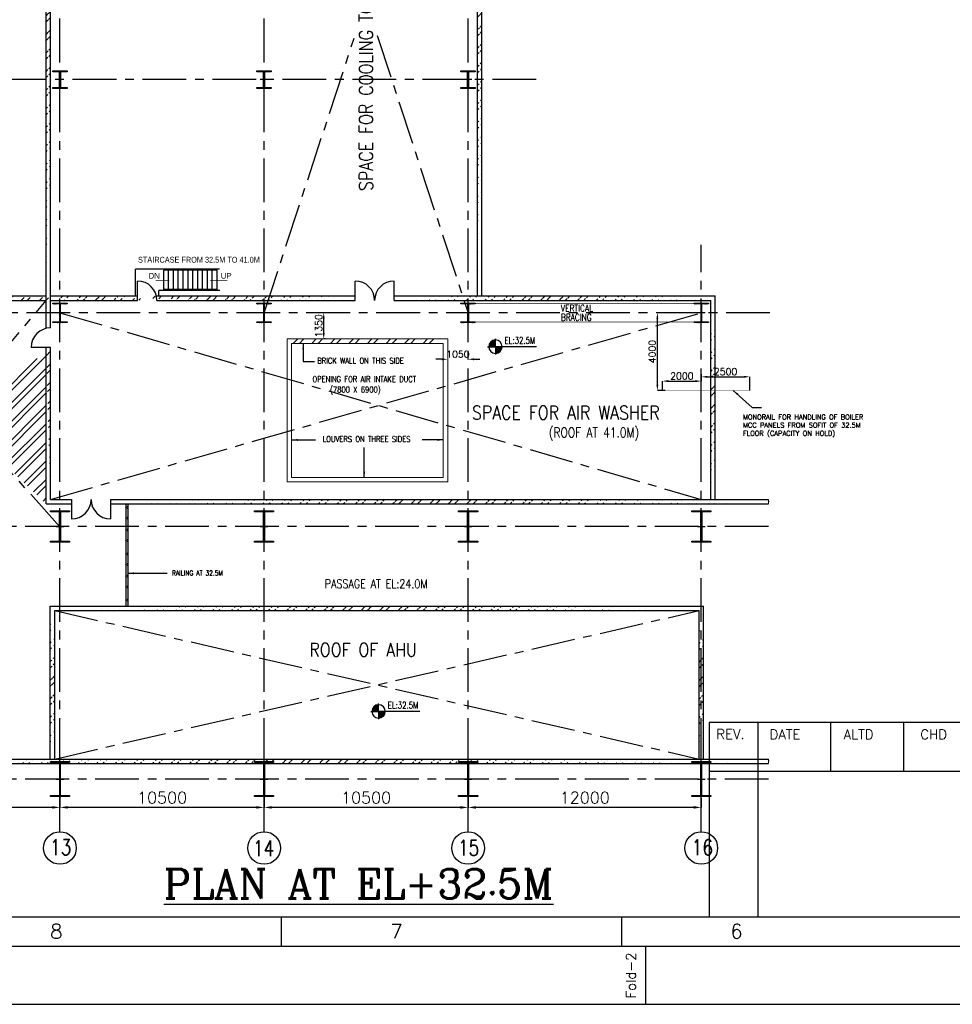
# Model space of a CAD drawing. Header units: inches. Extents: x 0 to 1544102, y -303681 to 23144100.
# Tile 47 of 49: x 160022 to 208012, y -287698 to -237015. Entities that reach past the tile are written whole.
import ezdxf
from ezdxf.enums import TextEntityAlignment as Align

# ---------------------------------------------------------------- set-up
doc = ezdxf.new("R2010")
doc.units = ezdxf.units.IN
doc.header["$LTSCALE"] = 1800
doc.header["$MEASUREMENT"] = 0
doc.linetypes.add('CENTER', pattern=[2, 1.25, -0.25, 0.25, -0.25])
doc.linetypes.add('HIDDEN', pattern=[0.375, 0.25, -0.125])
doc.layers.get('0').update_dxf_attribs({"color": 253, "lineweight": 9})
for name, color, linetype in [('1', 7, 'Continuous'), ('BRACING', 1, 'HIDDEN'), ('CEN', 2, 'CENTER'), ('COL', 1, 'Continuous'), ('DIM', 4, 'Continuous'), ('FORMAT', 9, 'Continuous'), ('GRID', 251, 'CENTER'), ('STAIR', 2, 'Continuous'), ('STEEL', 231, 'Continuous'), ('TEXT', 3, 'Continuous'), ('WALL', 6, 'Continuous')]:
    doc.layers.add(name, color=color, linetype=linetype)
doc.styles.add('HTX11', font='O8111901')
doc.styles.add('ROMANC', font='ROMANC.SHX')
doc.styles.add('ROMANS', font='romans.shx')
doc.styles.add('ROMANT', font='romant')
doc.styles.get("Standard").update_dxf_attribs({"font": 'arial.ttf'})
doc.linetypes.add('FENCELINE1', pattern='A,0.25,-0.1,[133,ltypeshp.shx,S=0.1,R=0,X=-0.1,Y=0],-0.1,1', length=1.45)
doc.dimstyles.new('K2', dxfattribs={"dimtxt": 600, "dimasz": 400, "dimexe": 200, "dimexo": 200, "dimgap": 200, "dimtad": 1, "dimdec": 0, "dimzin": 0, "dimdsep": 46, "dimtxsty": 'ROMANC', "dimcen": 0.09, "dimclrd": 256, "dimclrt": 4, "dimadec": 0, "dimazin": 0, "dimtfac": 1, "dimtdec": 0, "dimtofl": 0, "dimtmove": 1, "dimatfit": 3, "dimfxl": 0.18, "dimtolj": 1, "dimtzin": 0, "dimarcsym": 0})
doc.dimstyles.new('USER175', dxfattribs={"dimscale": 175, "dimtxt": 2, "dimasz": 1.75, "dimexe": 0, "dimexo": 0, "dimgap": 0.5, "dimtad": 1, "dimdec": 0, "dimzin": 0, "dimdsep": 46, "dimtxsty": 'ROMANS', "dimcen": 0, "dimclrd": 4, "dimclre": 4, "dimclrt": 4, "dimadec": 0, "dimazin": 0, "dimtfac": 0.09, "dimtdec": 0, "dimtix": 1, "dimtofl": 0, "dimtmove": 0, "dimatfit": 3, "dimfxl": 1, "dimtolj": 1, "dimtzin": 0, "dimarcsym": 0})
pattern_1 = [(45, (-320647.8, -240592.44), (-477.2971, 477.2971), []), (45, (-320329.6, -240592.44), (-477.2971, 477.2971), [])]
pattern_2 = [(45, (-320647.8, -241592.44), (-477.2971, 477.2971), []), (45, (-320329.6, -241592.44), (-477.2971, 477.2971), [])]

# ---------------------------------------------------------------- blocks, each defined once
blk = doc.blocks.new('SHEET_A0')
at = {"layer": 'FORMAT'}
for p, q in [((992, 58), (782, 58)), ((782, 58), (782, 18)), ((792, 58), (792, 18)), ((807, 58), (807, 48)), ((822, 58), (822, 48)), ((782, 48), (1177, 48)), ((24, 18), (1076, 18)), ((694, 12), (694, 18)), ((764, 12), (764, 18)), ((12, 12), (1177, 12)), ((769, 0), (769, 12))]:
    blk.add_line(p, q, dxfattribs=at)
blk.add_lwpolyline([(1189, 841), (0, 841), (0, 0), (1189, 0)], close=True, dxfattribs=at)
at = {"layer": 'FORMAT', "style": 'ROMANS'}
for s, height, p in [('REV.', 2, (783.47, 54.62)), ('DATE', 2, (794.43, 54.56)), ('ALTD', 2, (809.67, 54.56)), ('CHD', 2, (825.47, 54.56)), ('8', 3, (646.34, 13.53)), ('7', 3, (716.34, 13.53)), ('6', 3, (786.34, 13.53))]:
    blk.add_text(s, height=height, dxfattribs=at).set_placement(p)
blk.add_text('Fold-2', height=2, rotation=90, dxfattribs=at).set_placement((766.89, 1.23))
at = {"layer": 'FORMAT', "color": 3, "flags": 13}
for tag, height, rotation, style, p in [('DRGNO', 3.5, 180, 'ROMANT', (99.42, 824.44)), ('FILE_PATH', 2, 90, 'ROMANS', (18.35, 51.64))]:
    blk.add_attdef(tag, text='', height=height, rotation=rotation, dxfattribs=dict(at, style=style)).set_placement(p, align=Align.MIDDLE_LEFT)
for tag, height, style, p in [('DRN', 2, 'ROMANS', (1122.62, 62.51)), ('DESIGN', 2, 'ROMANS', (1122.62, 58.59)), ('CHD', 2, 'ROMANS', (1122.62, 54.43)), ('APPD', 2, 'ROMANS', (1122.62, 50.27)), ('SCALE', 2, 'ROMANS', (1088.44, 28.38)), ('DRGNO', 3.5, 'ROMANT', (1105.05, 23))]:
    blk.add_attdef(tag, text='', height=height, dxfattribs=dict(at, style=style)).set_placement(p, align=Align.MIDDLE_LEFT)
at = {"layer": 'FORMAT', "color": 3, "style": 'ROMANS', "width": 0.8, "flags": 13}
for p in [(1162.9, 62.51), (1162.9, 58.35), (1162.9, 54.19), (1162.9, 50.16)]:
    blk.add_attdef('DATE', text='', height=2, dxfattribs=at).set_placement(p, align=Align.MIDDLE_LEFT)
at = {"layer": 'FORMAT', "color": 3, "style": 'ROMANS', "flags": 13}
for tag, p in [('1', (1119.96, 13.98)), ('REV', (1156.97, 13.98))]:
    blk.add_attdef(tag, p, '', height=2, dxfattribs=at)
blk = doc.blocks.new('*D385')
at = {"layer": 'DIM', "color": 0, "lineweight": -2, "transparency": 16777216}
for p, q in [((183096, -275937), (183096, -277563)), ((195096, -277081), (195096, -277563))]:
    blk.add_line(p, q, dxfattribs=at)
at = {"layer": 'DIM', "lineweight": -2, "transparency": 16777216}
blk.add_line((194696, -277563), (183496, -277563), dxfattribs=at)
at = {"layer": 'DIM', "transparency": 16777216}
for points in [[(183496, -277496), (183496, -277629), (183096, -277563)], [(194696, -277496), (194696, -277629), (195096, -277563)]]:
    blk.add_solid(points, dxfattribs=at)
at = {"layer": 'DIM', "color": 4, "transparency": 16777216, "insert": (189096, -277063), "char_height": 600, "attachment_point": 5, "style": 'ROMANC'}
blk.add_mtext('\\A1;12000', dxfattribs=at)
blk = doc.blocks.new('*D386')
at = {"layer": 'DIM', "color": 0, "lineweight": -2, "transparency": 16777216}
for p, q in [((162096, -276971), (162096, -277563)), ((172596, -277081), (172596, -277563))]:
    blk.add_line(p, q, dxfattribs=at)
at = {"layer": 'DIM', "lineweight": -2, "transparency": 16777216}
blk.add_line((172196, -277563), (162496, -277563), dxfattribs=at)
at = {"layer": 'DIM', "transparency": 16777216}
for points in [[(162496, -277496), (162496, -277629), (162096, -277563)], [(172196, -277496), (172196, -277629), (172596, -277563)]]:
    blk.add_solid(points, dxfattribs=at)
at = {"layer": 'DIM', "color": 4, "transparency": 16777216, "insert": (167346, -277063), "char_height": 600, "attachment_point": 5, "style": 'ROMANC'}
blk.add_mtext('\\A1;10500', dxfattribs=at)
blk = doc.blocks.new('*D387')
at = {"layer": 'DIM', "color": 0, "lineweight": -2, "transparency": 16777216}
for p, q in [((172596, -275937), (172596, -277563)), ((183096, -277081), (183096, -277563))]:
    blk.add_line(p, q, dxfattribs=at)
at = {"layer": 'DIM', "lineweight": -2, "transparency": 16777216}
blk.add_line((182696, -277563), (172996, -277563), dxfattribs=at)
at = {"layer": 'DIM', "transparency": 16777216}
for points in [[(172996, -277496), (172996, -277629), (172596, -277563)], [(182696, -277496), (182696, -277629), (183096, -277563)]]:
    blk.add_solid(points, dxfattribs=at)
at = {"layer": 'DIM', "color": 4, "transparency": 16777216, "insert": (177846, -277063), "char_height": 600, "attachment_point": 5, "style": 'ROMANC'}
blk.add_mtext('\\A1;10500', dxfattribs=at)
blk = doc.blocks.new('C-ROW COLUMN')
at = {"layer": 'COL'}
h = blk.add_hatch(dxfattribs=at)
h.set_pattern_fill('ANSI31', color=256, scale=200, style=0)
h.set_pattern_definition([(45, (-1315.907, -6.545), (-17.6776695, 17.6776695), [])])
h.paths.add_polyline_path([(77950, 120865), (76960, 120865), (76960, 120820), (77950, 120820)])
h.paths.add_polyline_path([(77478, 120820), (77433, 120820), (77433, 119310), (77478, 119310)])
h.paths.add_polyline_path([(77950, 119310), (76960, 119310), (76960, 119265), (77950, 119265)])
at = {"layer": 'CEN'}
for p, q in [((77455, 119265), (77455, 120865)), ((77264, 120065), (77647, 120065))]:
    blk.add_line(p, q, dxfattribs=at)
at = {"layer": 'COL'}
for points in [[(76960, 120865), (77950, 120865), (77950, 120820), (76960, 120820)], [(77433, 120820), (77478, 120820), (77478, 119310), (77433, 119310)], [(76960, 119310), (77950, 119310), (77950, 119265), (76960, 119265)]]:
    blk.add_lwpolyline(points, close=True, dxfattribs=at)
blk = doc.blocks.new('B-ROW COLUMN')
at = {"layer": 'COL'}
h = blk.add_hatch(dxfattribs=at)
h.set_pattern_fill('ANSI31', color=256, scale=200, style=0)
h.set_pattern_definition([(45, (155648.048, 63141.767), (-17.67767, 17.67767), [])])
h.paths.add_polyline_path([(171095, 85178), (172085, 85178), (172085, 85128), (171095, 85128)])
h.paths.add_polyline_path([(171574, 86878), (171606, 86878), (171606, 85178), (171574, 85178)])
h.paths.add_polyline_path([(171095, 86928), (172085, 86928), (172085, 86878), (171095, 86878)])
blk.add_line((171590, 85128), (171590, 86928))
at = {"layer": 'CEN'}
for p, q in [((171590, 85128), (171590, 86928)), ((171399, 86028), (171782, 86028))]:
    blk.add_line(p, q, dxfattribs=at)
at = {"layer": 'COL'}
for points in [[(171095, 86928), (172085, 86928), (172085, 86878), (171095, 86878)], [(171574, 86878), (171606, 86878), (171606, 85178), (171574, 85178)], [(171095, 85178), (172085, 85178), (172085, 85128), (171095, 85128)]]:
    blk.add_lwpolyline(points, close=True, dxfattribs=at)
blk = doc.blocks.new('D-ROW COLUMN')
at = {"layer": 'COL'}
h = blk.add_hatch(dxfattribs=at)
h.set_pattern_fill('ANSI31', color=256, scale=200, angle=180, style=0)
h.set_pattern_definition([(225, (-560004.63, -115195.517), (17.6776695, -17.6776695), [])])
h.paths.add_polyline_path([(370, 500), (0, 500), (0, 460), (14, 460), (370, 460)])
h.paths.add_polyline_path([(0, 500), (-370, 500), (-370, 460), (0, 460)])
h.paths.add_polyline_path([(14, 460), (0, 460), (0, 0), (14, 0)])
h.paths.add_polyline_path([(0, 460), (-14, 460), (-14, 0), (0, 0)])
h.paths.add_polyline_path([(14, 0), (0, 0), (0, -460), (14, -460)])
h.paths.add_polyline_path([(0, 0), (-14, 0), (-14, -460), (0, -460)])
h.paths.add_polyline_path([(370, -460), (0, -460), (0, -500), (370, -500)])
h.paths.add_polyline_path([(0, -460), (-14, -460), (-370, -460), (-370, -500), (0, -500)])
at = {"layer": 'CEN'}
for p, q in [((192, 0), (-192, 0)), ((0, 500), (0, -500))]:
    blk.add_line(p, q, dxfattribs=at)
at = {"layer": 'COL'}
for points in [[(-370, 500), (370, 500), (370, 460), (-370, 460)], [(-14, 460), (14, 460), (14, -460), (-14, -460)], [(-370, -460), (370, -460), (370, -500), (-370, -500)]]:
    blk.add_lwpolyline(points, close=True, dxfattribs=at)
blk = doc.blocks.new('*X15')
at = {"color": 0}
for p, q in [((36132, 29350), (36330, 29350)), ((36154, 29375), (36330, 29375)), ((36183, 29400), (36330, 29400)), ((36226, 29425), (36330, 29425)), ((36080, 29200), (36330, 29200)), ((36081, 29225), (36330, 29225)), ((36085, 29250), (36330, 29250)), ((36092, 29275), (36330, 29275)), ((36102, 29300), (36330, 29300)), ((36115, 29325), (36330, 29325))]:
    blk.add_line(p, q, dxfattribs=at)
blk = doc.blocks.new('LL')
for p, q in [((-1136, 0), (-711, 0)), ((-711, 0), (-711, 423)), ((1493, 0), (-711, 0)), ((-711, 0), (-711, -418))]:
    blk.add_line(p, q)
for start, end in [(90, 180), (180, 270), (0, 90), (270, 0)]:
    blk.add_arc((-711, 0), 360, start, end)
at = {"xscale": 1.439999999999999, "yscale": 1.439999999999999, "zscale": 1.439999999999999}
blk.add_blockref('*X15', (-53026, -42044), dxfattribs=at)
at = {"xscale": 1.439999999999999, "yscale": 1.439999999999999, "zscale": 1.439999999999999, "rotation": 180}
blk.add_blockref('*X15', (51604, 42044), dxfattribs=at)
at = {"flags": 4}
blk.add_attdef('LEVEL', (-222, 154), '', height=432, dxfattribs=at)
blk = doc.blocks.new('*D405')
at = {"layer": 'DIM', "color": 0, "lineweight": -2, "transparency": 16777216}
for p, q in [((162096, -277081), (162096, -277563)), ((151596, -277261), (151596, -277563))]:
    blk.add_line(p, q, dxfattribs=at)
at = {"layer": 'DIM', "lineweight": -2, "transparency": 16777216}
blk.add_line((161696, -277563), (151996, -277563), dxfattribs=at)
at = {"layer": 'DIM', "transparency": 16777216}
for points in [[(151996, -277496), (151996, -277629), (151596, -277563)], [(161696, -277496), (161696, -277629), (162096, -277563)]]:
    blk.add_solid(points, dxfattribs=at)
at = {"layer": 'DIM', "color": 4, "transparency": 16777216, "insert": (156846, -277063), "char_height": 600, "attachment_point": 5, "style": 'ROMANC'}
blk.add_mtext('\\A1;10500', dxfattribs=at)
blk = doc.blocks.new('*D406')
at = {"color": 4, "lineweight": -2, "transparency": 16777216}
for p, q in [((192835, -255795), (192835, -252407)), ((193230, -256101), (192835, -256101))]:
    blk.add_line(p, q, dxfattribs=at)
at = {"color": 4, "transparency": 16777216}
for points in [[(192784, -252407), (192886, -252407), (192835, -252101)], [(192784, -255795), (192886, -255795), (192835, -256101)]]:
    blk.add_solid(points, dxfattribs=at)
at = {"color": 4, "transparency": 16777216, "insert": (192572, -254101), "char_height": 350, "attachment_point": 5, "rotation": 90, "style": 'ROMANS'}
blk.add_mtext('\\A1;4000', dxfattribs=at)
blk = doc.blocks.new('*D549')
at = {"color": 4, "lineweight": -2, "transparency": 16777216}
for p, q in [((195096, -255261), (195096, -255619)), ((193096, -256101), (193096, -255619)), ((193402, -255619), (194790, -255619))]:
    blk.add_line(p, q, dxfattribs=at)
at = {"color": 4, "transparency": 16777216}
for points in [[(193402, -255568), (193402, -255670), (193096, -255619)], [(194790, -255568), (194790, -255670), (195096, -255619)]]:
    blk.add_solid(points, dxfattribs=at)
at = {"color": 4, "transparency": 16777216, "insert": (194096, -255356), "char_height": 350, "attachment_point": 5, "style": 'ROMANS'}
blk.add_mtext('\\A1;2000', dxfattribs=at)
blk = doc.blocks.new('*D550')
at = {"color": 4, "lineweight": -2, "transparency": 16777216}
for p, q in [((195402, -255398), (197290, -255398)), ((197596, -256101), (197596, -255398))]:
    blk.add_line(p, q, dxfattribs=at)
at = {"color": 4, "transparency": 16777216}
for points in [[(195402, -255347), (195402, -255449), (195096, -255398)], [(197290, -255347), (197290, -255449), (197596, -255398)]]:
    blk.add_solid(points, dxfattribs=at)
at = {"color": 4, "transparency": 16777216, "insert": (196346, -255136), "char_height": 350, "attachment_point": 5, "style": 'ROMANS'}
blk.add_mtext('\\A1;2500', dxfattribs=at)
blk = doc.blocks.new('F-ROW COLUMN')
at = {"layer": 'COL'}
h = blk.add_hatch(dxfattribs=at)
h.set_pattern_fill('ANSI31', color=256, scale=200, angle=180, style=0)
h.set_pattern_definition([(225, (-557328.912, -127499.994), (17.6776695, -17.6776695), [])])
h.paths.add_polyline_path([(370, 450), (0, 450), (0, 400), (22.5, 400), (370, 400)])
h.paths.add_polyline_path([(0, 450), (-370, 450), (-370, 400), (0, 400)])
h.paths.add_polyline_path([(0, 400), (-22.5, 400), (-22.5, 0), (0, 0)])
h.paths.add_polyline_path([(22.5, 400), (0, 400), (0, 0), (22.5, 0)])
h.paths.add_polyline_path([(0, 0), (-22.5, 0), (-22.5, -400), (0, -400)])
h.paths.add_polyline_path([(22.5, 0), (0, 0), (0, -400), (22.5, -400)])
h.paths.add_polyline_path([(0, -400), (-22.5, -400), (-370, -400), (-370, -450), (0, -450)])
h.paths.add_polyline_path([(370, -400), (0, -400), (0, -450), (370, -450)])
at = {"layer": 'CEN'}
for p, q in [((191.6, 0), (-191.6, 0)), ((0, -450), (0, 450))]:
    blk.add_line(p, q, dxfattribs=at)
at = {"layer": 'COL'}
for points in [[(-370, 450), (370, 450), (370, 400), (-370, 400)], [(-22.5, 400), (22.5, 400), (22.5, -400), (-22.5, -400)], [(-370, -400), (370, -400), (370, -450), (-370, -450)]]:
    blk.add_lwpolyline(points, close=True, dxfattribs=at)
blk = doc.blocks.new('*D410')
at = {"color": 4, "lineweight": -2, "transparency": 16777216}
for p, q in [((175762, -252101), (175667, -252101)), ((175667, -253145), (175667, -252407)), ((175762, -253451), (175667, -253451))]:
    blk.add_line(p, q, dxfattribs=at)
at = {"color": 4, "transparency": 16777216}
for points in [[(175616, -252407), (175718, -252407), (175667, -252101)], [(175616, -253145), (175718, -253145), (175667, -253451)]]:
    blk.add_solid(points, dxfattribs=at)
at = {"color": 4, "transparency": 16777216, "insert": (175404, -252776), "char_height": 350, "attachment_point": 5, "rotation": 90, "style": 'ROMANS'}
blk.add_mtext('\\A1;1350', dxfattribs=at)
blk = doc.blocks.new('*D411')
at = {"color": 4, "lineweight": -2, "transparency": 16777216}
for p, q in [((181740, -254495), (181433, -254495)), ((183402, -254495), (183708, -254495))]:
    blk.add_line(p, q, dxfattribs=at)
at = {"color": 4, "transparency": 16777216}
for points in [[(181740, -254444), (181740, -254547), (182046, -254495)], [(183402, -254444), (183402, -254547), (183096, -254495)]]:
    blk.add_solid(points, dxfattribs=at)
at = {"color": 4, "transparency": 16777216, "insert": (182571, -254233), "char_height": 350, "attachment_point": 5, "style": 'ROMANS'}
blk.add_mtext('\\A1;1050', dxfattribs=at)

msp = doc.modelspace()

# ---------------------------------------------------------------- hatches: boundary and pattern name
h = msp.add_hatch()
h.set_pattern_fill('ANSI32', color=256, scale=1800, style=0)
h.set_pattern_definition(pattern_1)
edge = h.paths.add_edge_path()
edge.add_line((161380.97, -252907.78), (161380.97, -219236.25))
edge.add_line((161610.97, -252880.97), (161610.97, -219466.25))
h = msp.add_hatch()
h.set_pattern_fill('ANSI32', color=256, scale=1800, style=0)
h.set_pattern_definition(pattern_1)
edge = h.paths.add_edge_path()
edge.add_line((183580.97, -251236.25), (183580.97, -219466.25))
edge.add_line((183810.97, -251236.25), (183810.97, -219236.25))
h = msp.add_hatch()
h.set_pattern_fill('ANSI32', color=256, scale=1800, style=0)
h.set_pattern_definition(pattern_1)
edge = h.paths.add_edge_path()
edge.add_line((167057.15, -251236.25), (177287.36, -251236.25))
edge.add_line((167083.96, -251466.25), (177287.36, -251466.25))
edge.add_line((151595.97, -251236.25), (161380.97, -251236.25))
edge.add_line((151595.97, -251466.25), (161380.97, -251466.25))
edge.add_line((161610.97, -251236.25), (166083.96, -251236.25))
edge.add_line((161610.97, -251466.25), (166083.96, -251466.25))
h = msp.add_hatch()
h.set_pattern_fill('ANSI32', color=256, scale=1800, style=0)
h.set_pattern_definition(pattern_1)
edge = h.paths.add_edge_path()
edge.add_line((179287.36, -251236.25), (195810.97, -251236.25))
edge.add_line((179287.36, -251466.25), (195580.97, -251466.25))
h = msp.add_hatch()
h.set_pattern_fill('ANSI32', color=256, scale=1800, style=0)
h.set_pattern_definition(pattern_1)
edge = h.paths.add_edge_path()
edge.add_line((195580.97, -261711.25), (195580.97, -251466.25))
edge.add_line((195810.97, -261711.25), (195810.97, -251236.25))
h = msp.add_hatch()
h.set_pattern_fill('ANSI32', color=256, scale=1800, style=0)
h.set_pattern_definition(pattern_1)
edge = h.paths.add_edge_path()
edge.add_line((151480.97, -262346.25), (151480.97, -252601.25))
edge.add_line((151710.97, -262346.25), (151710.97, -252601.25))
edge.add_line((161380.97, -261941.25), (161380.97, -253880.97))
edge.add_line((161610.97, -261711.25), (161610.97, -253880.97))
h = msp.add_hatch()
h.set_pattern_fill('ANSI32', color=256, scale=1800, style=0)
h.set_pattern_definition(pattern_1)
edge = h.paths.add_edge_path()
edge.add_line((164695.97, -261711.25), (198559.98, -261711.25))
edge.add_line((164695.97, -261941.25), (198559.98, -261941.25))
h = msp.add_hatch()
h.set_pattern_fill('ANSI32', color=256, scale=1800, style=0)
h.set_pattern_definition(pattern_2)
edge = h.paths.add_edge_path()
edge.add_line((161595.97, -267201.25), (195210.97, -267201.25))
edge.add_line((161825.97, -267431.25), (194980.97, -267431.25))
h = msp.add_hatch()
h.set_pattern_fill('ANSI32', color=256, scale=1800, style=0)
h.set_pattern_definition(pattern_2)
edge = h.paths.add_edge_path()
edge.add_line((161825.97, -275071.25), (161825.97, -267431.25))
edge.add_line((161595.97, -275071.25), (161595.97, -267201.25))
h = msp.add_hatch()
h.set_pattern_fill('ANSI32', color=256, scale=1800, style=0)
h.set_pattern_definition(pattern_2)
edge = h.paths.add_edge_path()
edge.add_line((195210.97, -275071.25), (195210.97, -267201.25))
edge.add_line((194980.97, -275071.25), (194980.97, -267431.25))
h = msp.add_hatch()
h.set_pattern_fill('ANSI32', color=256, scale=1800, style=0)
h.set_pattern_definition(pattern_2)
edge = h.paths.add_edge_path()
edge.add_line((151545.97, -275071.25), (198559.98, -275071.25))
edge.add_line((151545.97, -275301.25), (198559.98, -275301.25))

# ---------------------------------------------------------------- linework, layer by layer
for p, q in [((174099.44, -253681.41), (174329.44, -253451.41)), ((174417.64, -253681.41), (174647.64, -253451.41)), ((175054.03, -253681.41), (175284.03, -253451.41)), ((175372.23, -253681.41), (175602.23, -253451.41)), ((175372.23, -253681.41), (175602.23, -253451.41)), ((176008.63, -253681.41), (176238.63, -253451.41)), ((176326.83, -253681.41), (176556.83, -253451.41)), ((176326.83, -253681.41), (176556.83, -253451.41)), ((176963.22, -253681.41), (177193.22, -253451.41)), ((177281.42, -253681.41), (177511.42, -253451.41)), ((177281.42, -253681.41), (177511.42, -253451.41)), ((177917.82, -253681.41), (178147.82, -253451.41)), ((178236.01, -253681.41), (178466.01, -253451.41)), ((178236.01, -253681.41), (178466.01, -253451.41)), ((178872.41, -253681.41), (179102.41, -253451.41)), ((179190.61, -253681.41), (179420.61, -253451.41)), ((179190.61, -253681.41), (179420.61, -253451.41)), ((179827.01, -253681.41), (180057.01, -253451.41)), ((180145.2, -253681.41), (180375.2, -253451.41)), ((180145.2, -253681.41), (180375.2, -253451.41)), ((180781.6, -253681.41), (181011.6, -253451.41)), ((181099.8, -253681.41), (181329.8, -253451.41)), ((181099.8, -253681.41), (181329.8, -253451.41))]:
    msp.add_line(p, q)
for points in [[(173785.79, -253451.41), (182045.79, -253451.41), (182045.79, -260811.41), (173785.79, -260811.41)], [(174015.79, -253681.41), (181815.79, -253681.41), (181815.79, -260581.41), (174015.79, -260581.41)]]:
    msp.add_lwpolyline(points, close=True)
for points in [[(198559.98, -261941.25), (198559.98, -261845.41), (198536.98, -261845.41), (198582.98, -261807.08), (198559.98, -261807.08), (198559.98, -261711.25)], [(198559.98, -275301.25), (198559.98, -275205.41), (198536.98, -275205.41), (198582.98, -275167.08), (198559.98, -275167.08), (198559.98, -275071.25)]]:
    msp.add_lwpolyline(points)
at = {"layer": '1'}
for centre, radius in [((165539.51, -262122.19), 50), ((165539.51, -262679.3), 50), ((165539.51, -263275.85), 50), ((165539.51, -263824.28), 50), ((165539.51, -264505.5), 50), ((165539.51, -265062.61), 50), ((165539.51, -265659.16), 50), ((165539.51, -266207.6), 50), ((165539.51, -266888.82), 50), ((162095.97, -279652.22), 840.34), ((162095.97, -279652.22), 840.34), ((172595.97, -279652.22), 840.34), ((172595.97, -279652.22), 840.34), ((183095.97, -279652.22), 840.34), ((183095.97, -279652.22), 840.34), ((195095.97, -279652.22), 840.34), ((195095.97, -279652.22), 840.34)]:
    msp.add_circle(centre, radius, dxfattribs=at)
at = {"layer": 'BRACING', "const_width": 40}
for points in [[(183465.97, -251621.25), (194725.97, -251621.25)], [(183465.97, -252581.25), (194725.97, -252581.25)]]:
    msp.add_lwpolyline(points, dxfattribs=at)
at = {"layer": 'CEN'}
for p, q in [((172595.97, -252101.25), (177231.62, -237973.53)), ((178410.32, -237821.18), (183095.97, -252101.25)), ((151595.97, -263101.25), (161380.97, -251466.25)), ((162095.97, -263112.29), (151595.97, -251466.25)), ((161610.97, -261711.25), (195095.97, -252101.25)), ((162095.97, -252101.25), (195095.97, -261711.25)), ((161825.97, -275071.25), (194980.97, -267431.25)), ((161825.97, -267431.25), (194980.97, -275071.25))]:
    msp.add_line(p, q, dxfattribs=at)
at = {"layer": 'GRID'}
for p, q in [((162095.97, -278811.88), (162095.97, -216849.27)), ((172595.97, -278811.88), (172595.97, -216849.27)), ((183095.97, -278811.88), (183095.97, -216849.27)), ((186595.97, -240101.25), (146295.97, -240101.25)), ((195095.97, -278811.88), (195095.97, -248601.25)), ((198621.33, -252101.25), (146295.97, -252101.25)), ((198559.98, -263101.25), (146295.97, -263101.25)), ((198559.98, -276101.25), (146295.97, -276101.25))]:
    msp.add_line(p, q, dxfattribs=at)
at = {"layer": 'STAIR', "linetype": 'Continuous'}
for p, q in [((167433.96, -250901.25), (167433.96, -249901.25)), ((170183.96, -249901.25), (167433.96, -249901.25)), ((167683.96, -250901.25), (167683.96, -249901.25)), ((167933.96, -250901.25), (167933.96, -249901.25)), ((168183.96, -250901.25), (168183.96, -249901.25)), ((168433.96, -250901.25), (168433.96, -249901.25)), ((168683.96, -250901.25), (168683.96, -249901.25)), ((168933.96, -250901.25), (168933.96, -249901.25)), ((169183.96, -250901.25), (169183.96, -249901.25)), ((169433.96, -250901.25), (169433.96, -249901.25)), ((169683.96, -250901.25), (169683.96, -249901.25)), ((169933.96, -250901.25), (169933.96, -249901.25)), ((170183.96, -250901.25), (170183.96, -249901.25)), ((170183.96, -250901.25), (167433.96, -250901.25))]:
    msp.add_line(p, q, dxfattribs=at)
at = {"layer": 'STAIR', "linetype": 'Continuous', "flags": 128}
for points in [[(167763.6, -250447.89, 0, 150, 0), (167408.91, -250447.89, 25, 25, 0), (167012.03, -250447.89, 25, 25, 0)], [(169785.94, -250447.89, 0, 150, 0), (170140.64, -250447.89, 25, 25, 0), (170699.28, -250447.89, 25, 25, 0)]]:
    msp.add_lwpolyline(points, format="xyseb", dxfattribs=at)
at = {"layer": 'STEEL', "linetype": 'FENCELINE1', "ltscale": 0.25}
for p, q in [((170308.93, -249851.25), (165983.96, -249851.25)), ((165983.96, -251236.25), (165983.96, -249851.25)), ((170318.43, -250951.25), (167183.96, -250951.25)), ((167183.96, -251236.25), (167183.96, -250951.25))]:
    msp.add_line(p, q, dxfattribs=at)
at = {"layer": 'STEEL', "const_width": 30}
msp.add_lwpolyline([(193095.97, -256101.25), (197595.97, -256101.25)], dxfattribs=at)
at = {"layer": 'WALL'}
for p, q in [((161380.97, -252907.78), (161380.97, -219236.25)), ((183810.97, -251236.25), (183810.97, -219236.25)), ((161610.97, -252880.97), (161610.97, -219466.25)), ((183580.97, -251236.25), (183580.97, -219466.25)), ((166083.96, -251466.25), (166083.96, -250466.25)), ((177287.36, -251466.25), (177287.36, -250466.25)), ((179287.36, -251466.25), (179287.36, -250466.25)), ((151595.97, -251236.25), (161380.97, -251236.25)), ((161610.97, -251236.25), (166083.96, -251236.25)), ((167057.15, -251236.25), (177287.36, -251236.25)), ((179287.36, -251236.25), (195810.97, -251236.25)), ((195810.97, -261711.25), (195810.97, -251236.25)), ((151595.97, -251466.25), (161380.97, -251466.25)), ((161610.97, -251466.25), (166083.96, -251466.25)), ((167083.96, -251466.25), (177287.36, -251466.25)), ((179287.36, -251466.25), (195580.97, -251466.25)), ((195580.97, -261711.25), (195580.97, -251466.25)), ((161610.97, -253880.97), (160610.97, -253880.97)), ((161380.97, -261941.25), (161380.97, -253880.97)), ((161610.97, -261711.25), (161610.97, -253880.97)), ((161380.97, -261941.25), (162695.97, -261941.25)), ((161610.97, -261711.25), (162695.97, -261711.25)), ((162695.97, -261711.25), (162695.97, -262711.25)), ((164695.97, -261711.25), (198559.98, -261711.25)), ((164695.97, -261711.25), (164695.97, -262711.25)), ((164695.97, -261941.25), (198559.98, -261941.25)), ((165489.51, -261941.25), (165489.51, -267201.25)), ((165589.51, -261941.25), (165589.51, -267201.25)), ((161595.97, -267201.25), (195210.97, -267201.25)), ((161595.97, -275071.25), (161595.97, -267201.25)), ((161825.97, -267431.25), (194980.97, -267431.25)), ((161825.97, -275071.25), (161825.97, -267431.25)), ((194980.97, -275071.25), (194980.97, -267431.25)), ((195210.97, -275071.25), (195210.97, -267201.25)), ((151545.97, -275071.25), (198559.98, -275071.25)), ((151545.97, -275301.25), (198559.98, -275301.25))]:
    msp.add_line(p, q, dxfattribs=at)
for centre, start, end in [((166083.96, -251466.25), 0, 90), ((177287.36, -251466.25), 0, 90), ((179287.36, -251466.25), 90, 180), ((161610.97, -253880.97), 90, 180), ((162695.97, -261711.25), 270, 0), ((164695.97, -261711.25), 180, 270)]:
    msp.add_arc(centre, 1000, start, end, dxfattribs=at)

# ---------------------------------------------------------------- block references
at = {"color": 161, "linetype": 'ByBlock', "xscale": 250, "yscale": 250, "zscale": 250}
msp.add_blockref('SHEET_A0', (0, -287698.08), dxfattribs=at)
for name, p in [('F-ROW COLUMN', (162095.97, -240101.25)), ('F-ROW COLUMN', (172595.97, -240101.25)), ('F-ROW COLUMN', (183095.97, -240101.25)), ('D-ROW COLUMN', (162095.97, -252101.25)), ('D-ROW COLUMN', (172595.97, -252101.25)), ('D-ROW COLUMN', (183095.97, -252101.25)), ('D-ROW COLUMN', (195095.97, -252101.25)), ('C-ROW COLUMN', (84640.53, -383166.4)), ('C-ROW COLUMN', (95140.53, -383166.4)), ('C-ROW COLUMN', (105640.53, -383166.4)), ('C-ROW COLUMN', (117640.53, -383166.4)), ('B-ROW COLUMN', (-9494.26, -362128.87)), ('B-ROW COLUMN', (1005.74, -362128.87)), ('B-ROW COLUMN', (11505.74, -362128.87)), ('B-ROW COLUMN', (23505.74, -362128.87))]:
    msp.add_blockref(name, p)
at = {"layer": 'TEXT'}
ref = msp.add_blockref('LL', (185186.84, -253847.08), dxfattribs=dict(at, xscale=0.96, yscale=0.96, zscale=0.96))
ref.add_attrib('LEVEL', 'EL:32.5M', (184973.97, -253699.07), dxfattribs={"layer": '0', "height": 350, "style": 'ROMANS', "width": 0.75, "flags": 4})
ref = msp.add_blockref('LL', (179173.32, -272623.9), dxfattribs=dict(at, xscale=0.96, yscale=0.96, zscale=0.96))
ref.add_attrib('LEVEL', 'EL:32.5M', (178960.46, -272475.88), dxfattribs={"layer": '0', "height": 350, "style": 'ROMANS', "width": 0.75, "flags": 4})

# ---------------------------------------------------------------- texts
at = {"layer": 'TEXT', "linetype": 'Continuous', "style": 'HTX11', "width": 0.75}
msp.add_text('STAIRCASE FROM 32.5M TO 41.0M', height=300, dxfattribs=at).set_placement((166110.08, -249521.8))
at = {"layer": 'TEXT', "linetype": 'Continuous', "style": 'HTX11'}
for s, p in [('DN', (166653.26, -250347.89)), ('UP', (170369.92, -250347.89))]:
    msp.add_text(s, height=300, dxfattribs=at).set_placement(p)
at = {"layer": 'TEXT'}
for s, height, style, width, p in [('BRICK WALL ON THIS SIDE', 300, 'ROMANS', 0.8, (175336.54, -254718.68)), ('OPENING FOR AIR INTAKE DUCT', 300, 'ROMANS', 0.8, (175090.31, -255667.04)), ('(7800 X 6900)', 300, 'ROMANS', 0.8, (175992.14, -256206.61)), ('LOUVERS ON THREE SIDES', 300, 'ROMANS', 0.8, (175612.53, -258753.36)), ('RAILING AT 32.5M', 250, 'ROMANS', 0.8, (167858.14, -265625.25)), ('ROOF OF AHU', 700, 'ROMANT', 0.85, (174928.8, -269800.41)), ('13', 800, 'ROMANC', 0.8, (161583.53, -280014.41)), ('15', 800, 'ROMANC', 0.8, (182571.9, -280043.21)), ('16', 800, 'ROMANC', 0.8, (194601.57, -280021.93)), ('14', 800, 'ROMANC', 0.8, (172030.87, -280068.2))]:
    msp.add_text(s, height=height, dxfattribs=dict(at, style=style, width=width)).set_placement(p)
at = {"layer": 'TEXT', "color": 3, "style": 'ROMANC'}
msp.add_text('%%UPLAN AT EL+32.5M', height=1500, dxfattribs=at).set_placement((167431.46, -282243.22))
at = {"layer": 'TEXT', "insert": (177495.88, -245825.64), "char_height": 700, "attachment_point": 1, "rotation": 90, "style": 'ROMANT'}
msp.add_mtext_dynamic_manual_height_columns('{\\W0.85;SPACE FOR COOLING TOWER EQUIPMENTS}', width=20124.5566, gutter_width=1, heights=[0], dxfattribs=at)
at = {"layer": 'TEXT', "insert": (187870.49, -251691.25), "char_height": 350, "width": 1838.5567, "attachment_point": 1, "line_spacing_factor": 0.805714, "style": 'ROMANS'}
msp.add_mtext('{\\W0.8;VERTICAL BRACING}', dxfattribs=at)
at = {"layer": 'TEXT', "attachment_point": 1}
for s, width, heights, insert, char_height, style in [('{\\W0.85;SPACE FOR AIR WASHER}', 12407.5079, [0], (183291.66, -256886.88), 700, 'ROMANT'), ('{\\W0.8;(ROOF AT 41.0M)}', 6177.3146, [533.33], (187248.9, -258015.21), 500, 'ROMANS'), ('{\\W0.8;PASSAGE AT EL:24.0M}', 5943.9858, [0], (175720.07, -265826.98), 450, 'ROMANS')]:
    msp.add_mtext_dynamic_manual_height_columns(s, width=width, gutter_width=1, heights=heights, dxfattribs=dict(at, insert=insert, char_height=char_height, style=style))
at = {"layer": 'TEXT', "insert": (197237.58, -257345.82), "char_height": 250, "width": 7325.8005, "attachment_point": 1, "style": 'ROMANS'}
msp.add_mtext('MONORAIL FOR HANDLING OF BOILER MCC PANELS FROM SOFIT OF 32.5M FLOOR (CAPACITY ON HOLD)', dxfattribs=at)

# ---------------------------------------------------------------- dimensions: what is measured, and where the dimension line sits
dim = msp.add_linear_dim(base=(175666.75, -252101.25), p1=(175761.58, -253451.41), p2=(175761.58, -252101.25), angle=90, dimstyle='USER175')
dim.commit()
dim.dimension.update_dxf_attribs({"geometry": '*D410', "text_midpoint": (175666.75, -252776.33), "dimtype": 160})
dim = msp.add_linear_dim(base=(192834.84, -252101.25), p1=(193229.85, -256101.25), p2=(192834.84, -252101.25), angle=90, dimstyle='USER175')
dim.commit()
dim.dimension.update_dxf_attribs({"geometry": '*D406', "text_midpoint": (192572.34, -254101.25)})
for base, p1, p2, picture, middle in [((183095.97, -254495.46), (182045.79, -254495.46), (183095.97, -254495.46), '*D411', (182570.88, -254232.96)), ((197595.97, -255398.12), (195095.97, -255398.12), (197595.97, -256101.25), '*D550', (196345.97, -255135.62)), ((195095.97, -255618.56), (193095.97, -256101.25), (195095.97, -255260.93), '*D549', (194095.97, -255356.06))]:
    dim = msp.add_linear_dim(base=base, p1=p1, p2=p2, dimstyle='USER175')
    dim.commit()
    dim.dimension.update_dxf_attribs({"geometry": picture, "text_midpoint": middle})
at = {"layer": 'DIM'}
for base, p1, p2, picture, middle in [((172595.97, -277562.58), (183095.97, -277080.9), (172595.97, -275937.01), '*D387', (177845.97, -277062.58)), ((183095.97, -277562.58), (195095.97, -277080.9), (183095.97, -275937.01), '*D385', (189095.97, -277062.58)), ((151595.97, -277562.58), (162095.97, -277080.9), (151595.97, -277260.8), '*D405', (156845.97, -277062.58)), ((162095.97, -277562.58), (172595.97, -277080.9), (162095.97, -276970.69), '*D386', (167345.97, -277062.58))]:
    dim = msp.add_linear_dim(base=base, p1=p1, p2=p2, angle=180, dimstyle='K2', override={"dimexe": 0, "dimexo": 0}, dxfattribs=at)
    dim.commit()
    dim.dimension.update_dxf_attribs({"geometry": picture, "text_midpoint": middle})

# ---------------------------------------------------------------- leaders
for points in [[(174609.3, -253681.41), (174609.3, -254618.24), (175192.37, -254618.24)], [(174015.79, -258647.12), (175246.75, -258647.12)], [(181815.79, -258647.12), (180735.84, -258647.12)], [(177753.26, -260581.41), (177753.26, -259030.08)], [(165589.51, -265510.78), (167617.49, -265510.78)]]:
    msp.add_leader(points, dimstyle='USER175', override={"dimgap": 0.5, "dimtad": 0})
msp.add_leader([(196741.04, -256101.25), (197714.65, -256969.37), (198201.65, -256969.37)], dimstyle='USER175', override={"dimgap": 0.5, "dimtad": 0}, dxfattribs=at)

doc.saveas('drawing.dxf')
